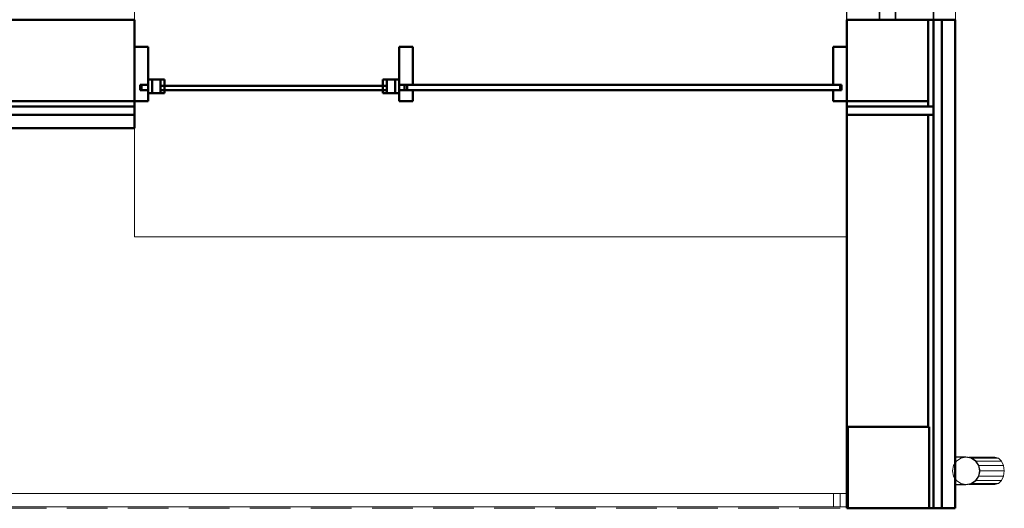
# Model space of a CAD drawing. Header units: millimetres. Extents: x -121 to 21670, y 1231 to 39176.
# Tile 43 of 44: x 17178 to 20807, y 28638 to 30438. Entities that reach past the tile are written whole.
import ezdxf

# ---------------------------------------------------------------- set-up
doc = ezdxf.new("R2010")
doc.units = ezdxf.units.MM
doc.linetypes.add('ADSK_Штриховая_ш3 п1_5', pattern=[225, 150, -75])
for name, color, linetype, lineweight in [('A-COLS-____-MCUT', 52, 'Continuous', 50), ('A-COLS-____-OTLN', 52, 'Continuous', 20), ('A-DETL-____-MBND', 5, 'ADSK_Штриховая_ш3 п1_5', 20), ('A-GENM-____-MCUT', 13, 'Continuous', 50), ('A-GENM-____-OTLN', 13, 'Continuous', 20), ('A-GLAZ-____-MCUT', 151, 'Continuous', 35), ('A-GLAZ-____-OTLN', 151, 'Continuous', 20), ('A-PART-____-MCUT', 2, 'Continuous', 50), ('A-PART-____-OTLN', 2, 'Continuous', 20), ('A-WALL-____-MCUT', 113, 'Continuous', 50), ('A-WALL-____-OTLN', 113, 'Continuous', 20), ('Q-SPCQ-____-MCUT', 91, 'Continuous', 9), ('Q-SPCQ-____-OTLN', 91, 'Continuous', 20), ('Ограждение', 7, 'Continuous', 20)]:
    doc.layers.add(name, color=color, linetype=linetype, lineweight=lineweight)

# ---------------------------------------------------------------- blocks, each defined once
blk = doc.blocks.new('Прямая форма - V line-610284-В_Этаж 02_Канализация')
at = {"layer": 'A-COLS-____-MCUT', "color": 9}
for p, q in [((150, 150), (-150, 150)), ((-150, 150), (-150, -150)), ((150, -150), (150, 150)), ((-150, -150), (150, -150))]:
    blk.add_line(p, q, dxfattribs=at)
blk = doc.blocks.new('Прямая форма - CRE - 001-610285-В_Этаж 02_Канализация')
blk.add_blockref('Прямая форма - V line-610284-В_Этаж 02_Канализация', (0, 0))
blk = doc.blocks.new('Прямая форма - V line-610360-В_Этаж 02_Канализация')
at = {"layer": 'A-GLAZ-____-MCUT', "color": 53}
for p, q in [((105, -55), (55, -55)), ((55, -55), (55, -105)), ((105, -105), (105, -55)), ((846.6, -55), (796.6, -55)), ((796.6, -55), (796.6, -105)), ((846.6, -105), (846.6, -55)), ((896.6, -55), (846.6, -55)), ((846.6, -55), (846.6, -105)), ((896.6, -105), (896.6, -55)), ((1638.1, -55), (1588.1, -55)), ((1588.1, -55), (1588.1, -105)), ((1638.1, -105), (1638.1, -55)), ((55, -80), (0, -80)), ((0, -80), (0, -220)), ((55, -105), (55, -80)), ((55, -105), (105, -105)), ((80, -105), (55, -105)), ((80, -220), (80, -105)), ((796.6, -105), (846.6, -105)), ((846.6, -105), (896.6, -105)), ((1588.1, -105), (1638.1, -105)), ((1613.1, -105), (1613.1, -220)), ((1638.1, -105), (1613.1, -105)), ((1693.1, -80), (1638.1, -80)), ((1638.1, -80), (1638.1, -105)), ((1693.1, -220), (1693.1, -80)), ((165, -195), (115, -195)), ((115, -195), (115, -245)), ((165, -245), (165, -195)), ((846.6, -195), (796.6, -195)), ((796.6, -195), (796.6, -245)), ((896.6, -195), (846.6, -195)), ((846.6, -195), (846.6, -245)), ((846.6, -245), (846.6, -195)), ((896.6, -245), (896.6, -195)), ((1578.1, -195), (1528.1, -195)), ((1528.1, -195), (1528.1, -245)), ((1578.1, -245), (1578.1, -195)), ((0, -220), (80, -220)), ((115, -220), (0, -220)), ((0, -220), (0, -280)), ((115, -245), (115, -220)), ((115, -245), (165, -245)), ((140, -245), (115, -245)), ((140, -280), (140, -245)), ((796.6, -245), (846.6, -245)), ((846.6, -245), (896.6, -245)), ((1528.1, -245), (1578.1, -245)), ((1553.1, -245), (1553.1, -280)), ((1578.1, -245), (1553.1, -245)), ((1693.1, -220), (1578.1, -220)), ((1578.1, -220), (1578.1, -245)), ((1613.1, -220), (1693.1, -220)), ((1693.1, -280), (1693.1, -220)), ((0, -280), (140, -280)), ((1553.1, -280), (1693.1, -280))]:
    blk.add_line(p, q, dxfattribs=at)
at = {"layer": 'A-GLAZ-____-OTLN', "color": 253}
for p, q in [((796.6, -70), (105, -70)), ((1588.1, -70), (896.6, -70)), ((105, -90), (796.6, -90)), ((896.6, -90), (1588.1, -90)), ((796.6, -210), (165, -210)), ((1528.1, -210), (896.6, -210)), ((165, -230), (796.6, -230)), ((896.6, -230), (1528.1, -230))]:
    blk.add_line(p, q, dxfattribs=at)
blk = doc.blocks.new('Прямая форма - ფ2-610361-В_Этаж 02_Канализация')
blk.add_blockref('Прямая форма - V line-610360-В_Этаж 02_Канализация', (0, 0))
blk = doc.blocks.new('Прямая форма - Gypsum Plasterboard - Waterproof-611012-В_Этаж 02_Канализация')
at = {"layer": 'A-WALL-____-MCUT', "color": 9}
for p, q in [((1800, 50), (0, 50)), ((0, 50), (0, 0)), ((1800, 0), (1800, 50)), ((0, 0), (1800, 0))]:
    blk.add_line(p, q, dxfattribs=at)
blk = doc.blocks.new('Прямая форма - Insulation - Thermal Break-611013-В_Этаж 02_Канализация')
at = {"layer": 'A-WALL-____-MCUT', "color": 9}
for p, q in [((1800, 80), (0, 80)), ((0, 80), (0, 50)), ((1800, 50), (1800, 80)), ((0, 50), (1800, 50))]:
    blk.add_line(p, q, dxfattribs=at)
blk = doc.blocks.new('Прямая форма - Masonry Block - Structural-611014-В_Этаж 02_Канализация')
at = {"layer": 'A-WALL-____-MCUT', "color": 9}
for p, q in [((1450, 400), (0, 400)), ((0, 400), (0, 396)), ((1450, 100), (1450, 400)), ((0, 396), (300, 396)), ((300, 396), (300, 100)), ((300, 100), (1450, 100))]:
    blk.add_line(p, q, dxfattribs=at)
blk = doc.blocks.new('Прямая форма - Concrete - Structural-611015-В_Этаж 02_Канализация')
at = {"layer": 'A-WALL-____-MCUT', "color": 9}
for p, q in [((300, 96), (0, 96)), ((0, 96), (0, 80)), ((0, 80), (1450, 80)), ((1450, 100), (300, 100)), ((300, 100), (300, 96)), ((1450, 80), (1450, 100)), ((1800, 100), (1480, 100)), ((1480, 100), (1480, 80)), ((1480, 80), (1800, 80)), ((1800, 80), (1800, 100))]:
    blk.add_line(p, q, dxfattribs=at)
blk = doc.blocks.new('Прямая форма - SW - 004-611016-В_Этаж 02_Канализация')
for name in ['Прямая форма - Masonry Block - Structural-611014-В_Этаж 02_Канализация', 'Прямая форма - Concrete - Structural-611015-В_Этаж 02_Канализация', 'Прямая форма - Insulation - Thermal Break-611013-В_Этаж 02_Канализация', 'Прямая форма - Gypsum Plasterboard - Waterproof-611012-В_Этаж 02_Канализация']:
    blk.add_blockref(name, (0, 0))
blk = doc.blocks.new('Family - ფ2-611018-В_Этаж 02_Канализация')
at = {"layer": 'A-GENM-____-MCUT', "lineweight": 9}
for p, q in [((-846.6, 401), (-846.6, 280)), ((846.6, 401), (-846.6, 401)), ((846.6, 280), (846.6, 401)), ((-846.6, 280), (-846.6, -1)), ((846.6, -1), (846.6, 280)), ((-846.6, -1), (846.6, -1))]:
    blk.add_line(p, q, dxfattribs=at)
blk = doc.blocks.new('Family - Gypsum Plasterboard - Waterproof-611020-В_Этаж 02_Канализация')
at = {"layer": 'A-PART-____-MCUT', "color": 9}
for p, q in [((1800, 50), (0, 50)), ((0, 50), (0, 0)), ((1800, 0), (1800, 50)), ((0, 0), (1800, 0))]:
    blk.add_line(p, q, dxfattribs=at)
blk = doc.blocks.new('Family - Insulation - Thermal Break-611022-В_Этаж 02_Канализация')
at = {"layer": 'A-PART-____-MCUT', "color": 9}
for p, q in [((1800, 80), (0, 80)), ((0, 80), (0, 50)), ((1800, 50), (1800, 80)), ((0, 50), (1800, 50))]:
    blk.add_line(p, q, dxfattribs=at)
blk = doc.blocks.new('Family - Masonry Block - Structural-611024-В_Этаж 02_Канализация')
at = {"layer": 'A-PART-____-MCUT', "color": 9}
for p, q in [((1450, 400), (0, 400)), ((0, 400), (0, 396)), ((1450, 100), (1450, 400)), ((0, 396), (300, 396)), ((300, 396), (300, 100)), ((300, 100), (1450, 100))]:
    blk.add_line(p, q, dxfattribs=at)
blk = doc.blocks.new('Family - Concrete - Structural-611028-В_Этаж 02_Канализация')
at = {"layer": 'A-PART-____-MCUT', "color": 9}
for p, q in [((300, 96), (0, 96)), ((0, 96), (0, 80)), ((0, 80), (1450, 80)), ((1450, 100), (300, 100)), ((300, 100), (300, 96)), ((1450, 80), (1450, 100)), ((1800, 100), (1480, 100)), ((1480, 100), (1480, 80)), ((1480, 80), (1800, 80)), ((1800, 80), (1800, 100))]:
    blk.add_line(p, q, dxfattribs=at)
blk = doc.blocks.new('Прямая форма - Steel - Stainless-611097-В_Этаж 02_Канализация')
at = {"layer": 'Ограждение', "color": 253}
for p, q in [((4011.9, 55), (59.5, 55)), ((4011.9, 55), (4011.9, 5)), ((4011.9, 5), (59.5, 5))]:
    blk.add_line(p, q, dxfattribs=at)
blk = doc.blocks.new('Прямая форма - V line-611100-В_Этаж 02_Канализация')
at = {"layer": 'Ограждение', "color": 253}
for p, q in [((3986.9, 55), (4036.4, 55)), ((3986.9, 55), (3986.9, 5)), ((3986.9, 5), (4036.5, 5))]:
    blk.add_line(p, q, dxfattribs=at)
blk = doc.blocks.new('Прямая форма - Steel - Stainless-611101-В_Этаж 02_Канализация')
blk.add_blockref('Прямая форма - V line-611100-В_Этаж 02_Канализация', (0, 0))
blk = doc.blocks.new('Прямая форма - RAILING - 004-611108-В_Этаж 02_Канализация')
for name in ['Прямая форма - Steel - Stainless-611097-В_Этаж 02_Канализация', 'Прямая форма - Steel - Stainless-611101-В_Этаж 02_Канализация']:
    blk.add_blockref(name, (0, 0))
blk = doc.blocks.new('Family - Steel - Stainless-611127-В_Этаж 02_Канализация')
at = {"layer": 'A-PART-____-OTLN', "color": 253}
for p, q in [((4011.9, 55), (59.5, 55)), ((4011.9, 55), (4011.9, 5)), ((4011.9, 5), (59.5, 5))]:
    blk.add_line(p, q, dxfattribs=at)
blk = doc.blocks.new('Family - V line-611132-В_Этаж 02_Канализация')
at = {"layer": 'A-PART-____-OTLN', "color": 253}
for p, q in [((3986.9, 55), (4036.4, 55)), ((3986.9, 55), (3986.9, 5)), ((3986.9, 5), (4036.5, 5))]:
    blk.add_line(p, q, dxfattribs=at)
blk = doc.blocks.new('Family - Steel - Stainless-611133-В_Этаж 02_Канализация')
blk.add_blockref('Family - V line-611132-В_Этаж 02_Канализация', (0, 0))
blk = doc.blocks.new('Прямая форма - Masonry Block - Structural-611144-В_Этаж 02_Канализация')
at = {"layer": 'A-WALL-____-MCUT', "color": 9}
for p, q in [((100, 400), (-100, 400)), ((-100, 400), (-100, 100)), ((100, 100), (100, 400)), ((1775, 400), (400, 400)), ((400, 400), (400, 100)), ((1775, 100), (1775, 400)), ((-100, 100), (100, 100)), ((400, 100), (1775, 100))]:
    blk.add_line(p, q, dxfattribs=at)
blk = doc.blocks.new('Прямая форма - Concrete - Structural-611145-В_Этаж 02_Канализация')
at = {"layer": 'A-WALL-____-MCUT', "color": 9}
for p, q in [((1775, 100), (100, 100)), ((100, 80), (1775, 80)), ((1775, 80), (1775, 100)), ((4700, 100), (4400, 100)), ((4400, 100), (4400, 80)), ((4400, 80), (4700, 80)), ((4700, 80), (4700, 100))]:
    blk.add_line(p, q, dxfattribs=at)
blk = doc.blocks.new('Прямая форма - Insulation - Thermal Break-611146-В_Этаж 02_Канализация')
at = {"layer": 'A-WALL-____-MCUT', "color": 9}
for p, q in [((1775, 80), (80, 80)), ((1775, 50), (1775, 80)), ((4720, 80), (4400, 80)), ((4400, 80), (4400, 50)), ((4720, 50), (4720, 80)), ((80, 50), (1775, 50)), ((4400, 50), (4720, 50))]:
    blk.add_line(p, q, dxfattribs=at)
blk = doc.blocks.new('Прямая форма - Gypsum Plasterboard - Waterproof-611147-В_Этаж 02_Канализация')
at = {"layer": 'A-WALL-____-MCUT', "color": 9}
for p, q in [((1775, 50), (400, 50)), ((400, 50), (400, 0)), ((1775, 0), (1775, 50)), ((400, 0), (1775, 0))]:
    blk.add_line(p, q, dxfattribs=at)
blk = doc.blocks.new('Прямая форма - SW - 005-611148-В_Этаж 02_Канализация')
for name in ['Прямая форма - Masonry Block - Structural-611144-В_Этаж 02_Канализация', 'Прямая форма - Insulation - Thermal Break-611146-В_Этаж 02_Канализация', 'Прямая форма - Concrete - Structural-611145-В_Этаж 02_Канализация', 'Прямая форма - Gypsum Plasterboard - Waterproof-611147-В_Этаж 02_Канализация']:
    blk.add_blockref(name, (0, 0))
blk = doc.blocks.new('Family - Masonry Block - Structural-611150-В_Этаж 02_Канализация')
at = {"layer": 'A-PART-____-MCUT', "color": 9}
for p, q in [((100, 400), (-100, 400)), ((-100, 400), (-100, 100)), ((100, 100), (100, 400)), ((1775, 400), (400, 400)), ((400, 400), (400, 100)), ((1775, 100), (1775, 400)), ((-100, 100), (100, 100)), ((400, 100), (1775, 100))]:
    blk.add_line(p, q, dxfattribs=at)
blk = doc.blocks.new('Family - OP - 005-611152-В_Этаж 02_Канализация')
at = {"layer": 'A-GENM-____-MCUT', "lineweight": 9}
for p, q in [((40303.2, 30837.6), (37678.2, 30837.6)), ((37678.2, 30837.6), (37678.2, 29637.6)), ((40303.2, 29637.6), (40303.2, 30837.6)), ((37678.2, 29637.6), (40303.2, 29637.6))]:
    blk.add_line(p, q, dxfattribs=at)
blk = doc.blocks.new('Family - Concrete - Structural-611154-В_Этаж 02_Канализация')
at = {"layer": 'A-PART-____-MCUT', "color": 9}
for p, q in [((1775, 100), (100, 100)), ((100, 80), (1775, 80)), ((1775, 80), (1775, 100)), ((4700, 100), (4400, 100)), ((4400, 100), (4400, 80)), ((4400, 80), (4700, 80)), ((4700, 80), (4700, 100))]:
    blk.add_line(p, q, dxfattribs=at)
blk = doc.blocks.new('Family - Insulation - Thermal Break-611156-В_Этаж 02_Канализация')
at = {"layer": 'A-PART-____-MCUT', "color": 9}
for p, q in [((1775, 80), (80, 80)), ((1775, 50), (1775, 80)), ((4720, 80), (4400, 80)), ((4400, 80), (4400, 50)), ((4720, 50), (4720, 80)), ((80, 50), (1775, 50)), ((4400, 50), (4720, 50))]:
    blk.add_line(p, q, dxfattribs=at)
blk = doc.blocks.new('Family - Gypsum Plasterboard - Waterproof-611158-В_Этаж 02_Канализация')
at = {"layer": 'A-PART-____-MCUT', "color": 9}
for p, q in [((1775, 50), (400, 50)), ((400, 50), (400, 0)), ((1775, 0), (1775, 50)), ((400, 0), (1775, 0))]:
    blk.add_line(p, q, dxfattribs=at)
blk = doc.blocks.new('Прямая форма - V line-611831-В_Этаж 02_Канализация')
at = {"layer": 'A-COLS-____-MCUT', "color": 9}
for p, q in [((150, 150), (-150, 150)), ((-150, 150), (-150, -150)), ((150, -150), (150, 150)), ((-150, -150), (150, -150))]:
    blk.add_line(p, q, dxfattribs=at)
blk = doc.blocks.new('Прямая форма - CRE - 001-611832-В_Этаж 02_Канализация')
blk.add_blockref('Прямая форма - V line-611831-В_Этаж 02_Канализация', (0, 0))
blk = doc.blocks.new('Прямая форма - Timber - Floor-611842-В_Этаж 02_Канализация')
at = {"layer": 'A-DETL-____-MBND', "color": 253}
blk.add_line((2440, -10350), (6440, -10350), dxfattribs=at)
blk = doc.blocks.new('Прямая форма - SLA - 009-611843-В_Этаж 02_Канализация')
blk.add_blockref('Прямая форма - Timber - Floor-611842-В_Этаж 02_Канализация', (0, 0))
blk = doc.blocks.new('Family - Timber - Floor-611851-В_Этаж 02_Канализация')
at = {"layer": 'A-DETL-____-MBND', "color": 253}
blk.add_line((2440, -10350), (6440, -10350), dxfattribs=at)
blk = doc.blocks.new('Прямая форма - V line-611917-В_Этаж 02_Канализация')
at = {"layer": 'A-WALL-____-MCUT', "color": 9}
for p, q in [((512.5, 150), (462.5, 150)), ((462.5, 150), (462.5, 10)), ((512.5, 10), (512.5, 150)), ((462.5, 10), (512.5, 10)), ((512.5, -10), (462.5, -10)), ((462.5, -10), (462.5, -50)), ((512.5, -50), (512.5, -10)), ((462.5, -50), (512.5, -50))]:
    blk.add_line(p, q, dxfattribs=at)
blk = doc.blocks.new('Прямая форма - Iron-611918-В_Этаж 02_Канализация')
blk.add_blockref('Прямая форма - V line-611917-В_Этаж 02_Канализация', (0, 0))
blk = doc.blocks.new('Прямая форма - Glass-611921-В_Этаж 02_Канализация')
at = {"layer": 'A-WALL-____-MCUT', "color": 9}
for p, q in [((417.5, 6), (-417.5, 6)), ((-417.5, 6), (-417.5, -10)), ((417.5, -10), (417.5, 6)), ((-417.5, -10), (417.5, -10))]:
    blk.add_line(p, q, dxfattribs=at)
blk = doc.blocks.new('Прямая форма - V line-611922-В_Этаж 02_Канализация')
at = {"layer": 'A-WALL-____-MCUT', "color": 9}
for p, q in [((-462.5, 150), (-512.5, 150)), ((-512.5, 150), (-512.5, -50)), ((-462.5, 10), (-462.5, 150)), ((-487.5, -10), (-487.5, 10)), ((-487.5, 10), (-462.5, 10)), ((-462.5, -10), (-487.5, -10)), ((-462.5, -50), (-462.5, -10)), ((-512.5, -50), (-462.5, -50))]:
    blk.add_line(p, q, dxfattribs=at)
blk = doc.blocks.new('Прямая форма - Iron-611923-В_Этаж 02_Канализация')
blk.add_blockref('Прямая форма - V line-611922-В_Этаж 02_Канализация', (0, 0))
blk = doc.blocks.new('Прямая форма - V line-611932-В_Этаж 02_Канализация')
at = {"layer": 'A-WALL-____-MCUT', "color": 9}
for p, q in [((2112.5, 150), (2062.5, 150)), ((2062.5, 150), (2062.5, 10)), ((2112.5, -50), (2112.5, 150)), ((2062.5, 10), (2087.5, 10)), ((2087.5, 10), (2087.5, -10)), ((2087.5, -10), (2062.5, -10)), ((2062.5, -10), (2062.5, -50)), ((2062.5, -50), (2112.5, -50))]:
    blk.add_line(p, q, dxfattribs=at)
blk = doc.blocks.new('Прямая форма - Iron-611933-В_Этаж 02_Канализация')
blk.add_blockref('Прямая форма - V line-611932-В_Этаж 02_Канализация', (0, 0))
blk = doc.blocks.new('Прямая форма - V line-611946-В_Этаж 02_Канализация')
at = {"layer": 'A-WALL-____-MCUT', "color": 9}
for p, q in [((2092.5, 10), (482.5, 10)), ((482.5, 10), (482.5, -10)), ((2092.5, -10), (2092.5, 10)), ((482.5, -10), (2092.5, -10))]:
    blk.add_line(p, q, dxfattribs=at)
blk = doc.blocks.new('Прямая форма - Iron-611947-В_Этаж 02_Канализация')
blk.add_blockref('Прямая форма - V line-611946-В_Этаж 02_Канализация', (0, 0))
blk = doc.blocks.new('Прямая форма - Iron-611950-В_Этаж 02_Канализация')
at = {"layer": 'A-WALL-____-MCUT', "color": 9}
for p, q in [((-492.5, 10), (-492.5, -10)), ((-462.5, 10), (-492.5, 10)), ((-447.5, 30), (-462.5, 30)), ((-462.5, 30), (-462.5, -20)), ((-402.5, 30), (-462.5, 30)), ((-462.5, 30), (-462.5, -20)), ((-462.5, -10), (-462.5, 10)), ((-417.5, 30), (-447.5, 30)), ((-447.5, 30), (-447.5, -20)), ((-447.5, -20), (-447.5, 30)), ((-417.5, -20), (-417.5, 30)), ((-402.5, -20), (-402.5, 30)), ((462.5, 30), (402.5, 30)), ((402.5, 30), (402.5, -20)), ((447.5, 30), (417.5, 30)), ((417.5, 30), (417.5, -20)), ((447.5, -20), (447.5, 30)), ((462.5, 30), (447.5, 30)), ((447.5, 30), (447.5, -20)), ((462.5, -20), (462.5, 30)), ((462.5, -20), (462.5, 30)), ((492.5, 10), (462.5, 10)), ((462.5, 10), (462.5, -10)), ((492.5, -10), (492.5, 10)), ((-492.5, -10), (-462.5, -10)), ((-462.5, -20), (-447.5, -20)), ((-462.5, -20), (-402.5, -20)), ((-447.5, -20), (-417.5, -20)), ((402.5, -20), (462.5, -20)), ((417.5, -20), (447.5, -20)), ((447.5, -20), (462.5, -20)), ((462.5, -10), (492.5, -10))]:
    blk.add_line(p, q, dxfattribs=at)
blk = doc.blocks.new('Прямая форма - CW-002-611955-В_Этаж 02_Канализация')
for name in ['Прямая форма - Iron-611923-В_Этаж 02_Канализация', 'Прямая форма - Iron-611918-В_Этаж 02_Канализация', 'Прямая форма - Iron-611933-В_Этаж 02_Канализация', 'Прямая форма - Iron-611950-В_Этаж 02_Канализация', 'Прямая форма - Glass-611921-В_Этаж 02_Канализация', 'Прямая форма - Iron-611947-В_Этаж 02_Канализация']:
    blk.add_blockref(name, (0, 0))
blk = doc.blocks.new('Family - V line-611957-В_Этаж 02_Канализация')
at = {"layer": 'A-PART-____-MCUT', "color": 9}
for p, q in [((512.5, 150), (462.5, 150)), ((462.5, 150), (462.5, 10)), ((512.5, 10), (512.5, 150)), ((462.5, 10), (512.5, 10)), ((512.5, -10), (462.5, -10)), ((462.5, -10), (462.5, -50)), ((512.5, -50), (512.5, -10)), ((462.5, -50), (512.5, -50))]:
    blk.add_line(p, q, dxfattribs=at)
blk = doc.blocks.new('Family - Iron-611958-В_Этаж 02_Канализация')
blk.add_blockref('Family - V line-611957-В_Этаж 02_Канализация', (0, 0))
blk = doc.blocks.new('Family - Glass-611963-В_Этаж 02_Канализация')
at = {"layer": 'A-PART-____-MCUT', "color": 9}
for p, q in [((417.5, 6), (-417.5, 6)), ((-417.5, 6), (-417.5, -10)), ((417.5, -10), (417.5, 6)), ((-417.5, -10), (417.5, -10))]:
    blk.add_line(p, q, dxfattribs=at)
blk = doc.blocks.new('Family - V line-611965-В_Этаж 02_Канализация')
at = {"layer": 'A-PART-____-MCUT', "color": 9}
for p, q in [((-462.5, 150), (-512.5, 150)), ((-512.5, 150), (-512.5, -50)), ((-462.5, 10), (-462.5, 150)), ((-487.5, -10), (-487.5, 10)), ((-487.5, 10), (-462.5, 10)), ((-462.5, -10), (-487.5, -10)), ((-462.5, -50), (-462.5, -10)), ((-512.5, -50), (-462.5, -50))]:
    blk.add_line(p, q, dxfattribs=at)
blk = doc.blocks.new('Family - Iron-611966-В_Этаж 02_Канализация')
blk.add_blockref('Family - V line-611965-В_Этаж 02_Канализация', (0, 0))
blk = doc.blocks.new('Family - V line-611980-В_Этаж 02_Канализация')
at = {"layer": 'A-PART-____-MCUT', "color": 9}
for p, q in [((2112.5, 150), (2062.5, 150)), ((2062.5, 150), (2062.5, 10)), ((2112.5, -50), (2112.5, 150)), ((2062.5, 10), (2087.5, 10)), ((2087.5, 10), (2087.5, -10)), ((2087.5, -10), (2062.5, -10)), ((2062.5, -10), (2062.5, -50)), ((2062.5, -50), (2112.5, -50))]:
    blk.add_line(p, q, dxfattribs=at)
blk = doc.blocks.new('Family - Iron-611981-В_Этаж 02_Канализация')
blk.add_blockref('Family - V line-611980-В_Этаж 02_Канализация', (0, 0))
blk = doc.blocks.new('Family - V line-612001-В_Этаж 02_Канализация')
at = {"layer": 'A-PART-____-MCUT', "color": 9}
for p, q in [((2092.5, 10), (482.5, 10)), ((482.5, 10), (482.5, -10)), ((2092.5, -10), (2092.5, 10)), ((482.5, -10), (2092.5, -10))]:
    blk.add_line(p, q, dxfattribs=at)
blk = doc.blocks.new('Family - Iron-612002-В_Этаж 02_Канализация')
blk.add_blockref('Family - V line-612001-В_Этаж 02_Канализация', (0, 0))
blk = doc.blocks.new('Family - Iron-612007-В_Этаж 02_Канализация')
at = {"layer": 'A-PART-____-MCUT', "color": 9}
for p, q in [((-492.5, 10), (-492.5, -10)), ((-462.5, 10), (-492.5, 10)), ((-447.5, 30), (-462.5, 30)), ((-462.5, 30), (-462.5, -20)), ((-402.5, 30), (-462.5, 30)), ((-462.5, 30), (-462.5, -20)), ((-462.5, -10), (-462.5, 10)), ((-417.5, 30), (-447.5, 30)), ((-447.5, 30), (-447.5, -20)), ((-447.5, -20), (-447.5, 30)), ((-417.5, -20), (-417.5, 30)), ((-402.5, -20), (-402.5, 30)), ((462.5, 30), (402.5, 30)), ((402.5, 30), (402.5, -20)), ((447.5, 30), (417.5, 30)), ((417.5, 30), (417.5, -20)), ((447.5, -20), (447.5, 30)), ((462.5, 30), (447.5, 30)), ((447.5, 30), (447.5, -20)), ((462.5, -20), (462.5, 30)), ((462.5, -20), (462.5, 30)), ((492.5, 10), (462.5, 10)), ((462.5, 10), (462.5, -10)), ((492.5, -10), (492.5, 10)), ((-492.5, -10), (-462.5, -10)), ((-462.5, -20), (-447.5, -20)), ((-462.5, -20), (-402.5, -20)), ((-447.5, -20), (-417.5, -20)), ((402.5, -20), (462.5, -20)), ((417.5, -20), (447.5, -20)), ((447.5, -20), (462.5, -20)), ((462.5, -10), (492.5, -10))]:
    blk.add_line(p, q, dxfattribs=at)
blk = doc.blocks.new('Прямая форма - V line-613405-В_Этаж 02_Канализация')
at = {"layer": 'Q-SPCQ-____-MCUT', "color": 133}
for p, q in [((-19.1, 46.2), (-35.4, 35.4)), ((0, 50), (-19.1, 46.2)), ((19.1, 46.2), (0, 50)), ((35.4, 35.4), (19.1, 46.2)), ((-46.2, 19.1), (-50, 0)), ((-50, 0), (-46.2, -19.1)), ((-35.4, 35.4), (-46.2, 19.1)), ((46.2, 19.1), (35.4, 35.4)), ((50, 0), (46.2, 19.1)), ((46.2, -19.1), (50, 0)), ((-46.2, -19.1), (-35.4, -35.4)), ((-35.4, -35.4), (-19.1, -46.2)), ((19.1, -46.2), (35.4, -35.4)), ((35.4, -35.4), (46.2, -19.1)), ((-19.1, -46.2), (0, -50)), ((0, -50), (19.1, -46.2))]:
    blk.add_line(p, q, dxfattribs=at)
at = {"layer": 'Q-SPCQ-____-OTLN', "color": 253}
for p, q in [((-52, -0.1), (-52, 39)), ((-50.2, -0.1), (-50.2, 39)), ((50.2, 39), (50.2, -0.1)), ((52, -0.1), (52, 39)), ((-50, -1.1), (-50, 0)), ((50, 0), (50, -1.1)), ((-52, -0.1), (-48, -20)), ((-46.4, -19.3), (-50.2, -0.1)), ((-50, -106.1), (-50, -10.2)), ((-48, -20), (-36.8, -36.9)), ((-35.5, -35.6), (-46.4, -19.3)), ((-46.2, -119.6), (-46.2, -22.8)), ((-19.2, -46.5), (-35.5, -35.6)), ((35.5, -35.6), (19.2, -46.5)), ((46.4, -19.3), (35.5, -35.6)), ((36.8, -36.9), (48, -20)), ((46.2, -119.6), (46.2, -22.8)), ((50.2, -0.1), (46.4, -19.3)), ((48, -20), (52, -0.1)), ((50, -10.2), (50, -106.1)), ((-36.8, -36.9), (-19.9, -48.1)), ((-35.4, -131.1), (-35.4, -37.8)), ((-19.9, -48.1), (0, -52.1)), ((0, -50.3), (-19.2, -46.5)), ((-19.1, -138.7), (-19.1, -48.2)), ((19.2, -46.5), (0, -50.3)), ((0, -52.1), (19.9, -48.1)), ((0, -141.4), (0, -52.1)), ((19.1, -138.7), (19.1, -48.3)), ((19.9, -48.1), (36.8, -36.9)), ((35.4, -131.1), (35.4, -37.8)), ((-50, -106.1), (-46.2, -119.6)), ((46.2, -119.6), (50, -106.1)), ((-46.2, -119.6), (-35.4, -131.1)), ((-35.4, -131.1), (-19.1, -138.7)), ((-19.1, -138.7), (0, -141.4)), ((0, -141.4), (19.1, -138.7)), ((19.1, -138.7), (35.4, -131.1)), ((35.4, -131.1), (46.2, -119.6))]:
    blk.add_line(p, q, dxfattribs=at)
blk = doc.blocks.new('Прямая форма - FU - 047-613406-В_Этаж 02_Канализация')
blk.add_blockref('Прямая форма - V line-613405-В_Этаж 02_Канализация', (0, 0))
blk = doc.blocks.new('V line_ifc_RVT-1-В_Этаж 02_Канализация')
at = {"layer": 'A-COLS-____-OTLN', "color": 253, "lineweight": 20, "rotation": 180}
for name, p in [('Прямая форма - CRE - 001-610285-В_Этаж 02_Канализация', (40453.2, 30287.6)), ('Прямая форма - CRE - 001-611832-В_Этаж 02_Канализация', (40457.2, 28787.6))]:
    blk.add_blockref(name, p, dxfattribs=at)
at = {"layer": 'A-GENM-____-OTLN', "color": 253, "lineweight": 20}
for name, p in [('Прямая форма - SLA - 009-611843-В_Этаж 02_Канализация', (33863.2, 38987.6)), ('Family - OP - 005-611152-В_Этаж 02_Канализация', (0, 0))]:
    blk.add_blockref(name, p, dxfattribs=at)
at = {"layer": 'A-GENM-____-OTLN', "color": 253, "lineweight": 20, "rotation": 90}
blk.add_blockref('Family - ფ2-611018-В_Этаж 02_Канализация', (40703.2, 31284.2), dxfattribs=at)
at = {"layer": 'A-GLAZ-____-OTLN', "color": 253, "lineweight": 20, "rotation": 270}
blk.add_blockref('Прямая форма - ფ2-610361-В_Этаж 02_Канализация', (40703.2, 32130.8), dxfattribs=at)
at = {"layer": 'A-PART-____-OTLN', "color": 253, "lineweight": 20}
for name, p in [('Family - Timber - Floor-611851-В_Этаж 02_Канализация', (33863.2, 38987.6)), ('Family - Masonry Block - Structural-611150-В_Этаж 02_Канализация', (35903.2, 30037.6)), ('Family - Iron-611966-В_Этаж 02_Канализация', (38190.7, 30187.6)), ('Family - Iron-611958-В_Этаж 02_Канализация', (38190.7, 30187.6)), ('Family - Iron-611981-В_Этаж 02_Канализация', (38190.7, 30187.6)), ('Family - Iron-612007-В_Этаж 02_Канализация', (38190.7, 30187.6)), ('Family - Iron-612002-В_Этаж 02_Канализация', (38190.7, 30187.6)), ('Family - Glass-611963-В_Этаж 02_Канализация', (38190.7, 30187.6)), ('Family - Concrete - Structural-611154-В_Этаж 02_Канализация', (35903.2, 30037.6)), ('Family - Insulation - Thermal Break-611156-В_Этаж 02_Канализация', (35903.2, 30037.6)), ('Family - Gypsum Plasterboard - Waterproof-611158-В_Этаж 02_Канализация', (35903.2, 30037.6)), ('Family - Steel - Stainless-611127-В_Этаж 02_Канализация', (36266.8, 28637.6)), ('Family - Steel - Stainless-611133-В_Этаж 02_Канализация', (36266.8, 28637.6))]:
    blk.add_blockref(name, p, dxfattribs=at)
at = {"layer": 'A-PART-____-OTLN', "color": 253, "lineweight": 20, "rotation": 90}
for name in ['Family - Concrete - Structural-611028-В_Этаж 02_Канализация', 'Family - Insulation - Thermal Break-611022-В_Этаж 02_Канализация', 'Family - Gypsum Plasterboard - Waterproof-611020-В_Этаж 02_Канализация', 'Family - Masonry Block - Structural-611024-В_Этаж 02_Канализация']:
    blk.add_blockref(name, (40703.2, 28637.6), dxfattribs=at)
at = {"layer": 'A-WALL-____-OTLN', "color": 253, "lineweight": 20, "rotation": 90}
blk.add_blockref('Прямая форма - SW - 004-611016-В_Этаж 02_Канализация', (40703.2, 28637.6), dxfattribs=at)
at = {"layer": 'A-WALL-____-OTLN', "color": 253, "lineweight": 20}
for name, p in [('Прямая форма - SW - 005-611148-В_Этаж 02_Канализация', (35903.2, 30037.6)), ('Прямая форма - CW-002-611955-В_Этаж 02_Канализация', (38190.7, 30187.6))]:
    blk.add_blockref(name, p, dxfattribs=at)
at = {"layer": 'Q-SPCQ-____-OTLN', "color": 253, "lineweight": 20, "rotation": 90}
blk.add_blockref('Прямая форма - FU - 047-613406-В_Этаж 02_Канализация', (40742.3, 28775.7), dxfattribs=at)
at = {"layer": 'Ограждение', "color": 253, "lineweight": 20}
blk.add_blockref('Прямая форма - RAILING - 004-611108-В_Этаж 02_Канализация', (36266.8, 28637.6), dxfattribs=at)

msp = doc.modelspace()

# ---------------------------------------------------------------- block references
at = {"lineweight": 9}
msp.add_blockref('V line_ifc_RVT-1-В_Этаж 02_Канализация', (-20077.1477, 0), dxfattribs=at)

doc.saveas('drawing.dxf')
